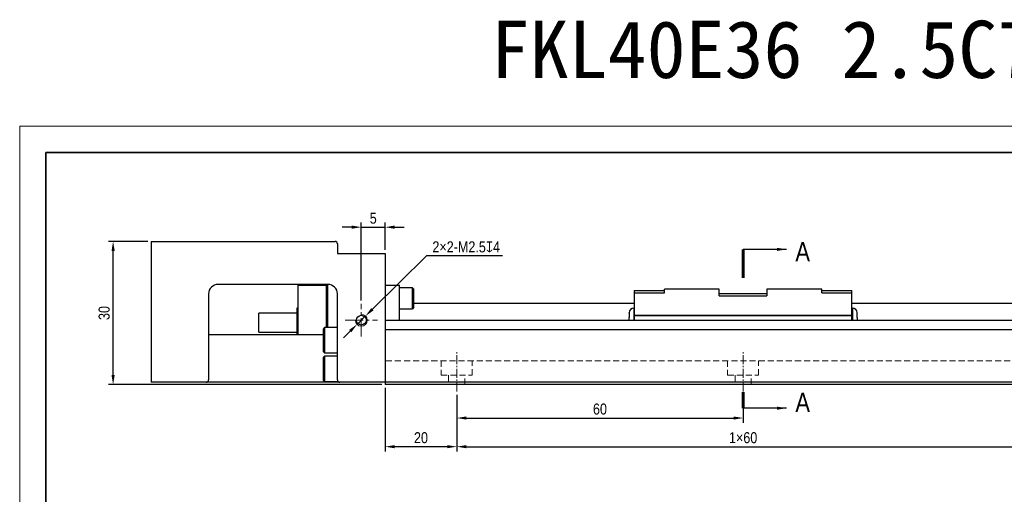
# Model space of a CAD drawing. Header units: millimetres. Extents: x 100 to 1557, y 30 to 283.
# Tile 7 of 16: x 477 to 683, y 184 to 283. Entities that reach past the tile are written whole.
import ezdxf

# ---------------------------------------------------------------- set-up
doc = ezdxf.new("R2010")
doc.units = ezdxf.units.MM
doc.linetypes.add('CENTER2', pattern=[28.575, 19.05, -3.175, 3.175, -3.175])
doc.linetypes.add('DASHED', pattern=[19.05, 12.7, -6.35])
doc.layers.get('Defpoints').update_dxf_attribs({"lineweight": 13})
for name, color, linetype, lineweight in [('小粗', 7, 'Continuous', 25), ('标注', 3, 'Continuous', 13), ('点划线', 1, 'CENTER2', 13), ('粗线', 7, 'Continuous', 35), ('细线', 7, 'Continuous', 13), ('虚线', 253, 'DASHED', 13)]:
    doc.layers.add(name, color=color, linetype=linetype, lineweight=lineweight)
doc.styles.add('3.5', font='ARIALN.TTF', dxfattribs={"height": 2.3})
doc.styles.add('7', font='ARIALN.TTF', dxfattribs={"height": 7})
doc.dimstyles.new('A4—对齐', dxfattribs={"dimtxt": 2.3, "dimasz": 2, "dimexe": 1, "dimexo": 0.7, "dimgap": 0.7, "dimtad": 1, "dimdec": 1, "dimzin": 9, "dimdsep": 46, "dimtxsty": '3.5', "dimcen": 2.5, "dimadec": 0, "dimazin": 0, "dimtm": 1e-09, "dimtfac": 1, "dimtdec": 1, "dimtmove": 0, "dimatfit": 3, "dimfxl": 0, "dimtolj": 1, "dimarcsym": 0})
doc.dimstyles.new('A4—水平', dxfattribs={"dimtxt": 2.3, "dimasz": 2, "dimexe": 1, "dimexo": 0.7, "dimgap": 0.7, "dimtad": 1, "dimtih": 1, "dimtoh": 1, "dimdec": 1, "dimzin": 12, "dimdsep": 46, "dimtxsty": '3.5', "dimcen": 2.5, "dimadec": 0, "dimazin": 0, "dimtm": 1e-09, "dimtfac": 1, "dimtdec": 1, "dimtmove": 0, "dimatfit": 3, "dimfxl": 0, "dimtolj": 1, "dimarcsym": 0})

# ---------------------------------------------------------------- blocks, each defined once
blk = doc.blocks.new('A4图框')
at = {"layer": '粗线'}
blk.add_lwpolyline([(5, 205), (292, 205), (292, 5), (5, 5)], close=True, dxfattribs=at)
at = {"layer": '细线'}
blk.add_lwpolyline([(0, 210), (297, 210), (297, 0), (0, 0)], close=True, dxfattribs=at)
blk = doc.blocks.new('*D98')
at = {"layer": 'Defpoints', "color": 0, "transparency": 16777216}
for p in [(496.41, 236.99), (504.41, 236.99), (553.41, 206.99)]:
    blk.add_point(p, dxfattribs=at)
at = {"layer": '标注', "color": 0, "lineweight": -2, "transparency": 16777216}
for p, q in [((503.71, 236.99), (495.41, 236.99)), ((496.41, 208.99), (496.41, 234.99)), ((552.71, 206.99), (495.41, 206.99))]:
    blk.add_line(p, q, dxfattribs=at)
at = {"layer": '标注', "color": 0, "transparency": 16777216}
for points in [[(496.08, 234.99), (496.75, 234.99), (496.41, 236.99)], [(496.08, 208.99), (496.75, 208.99), (496.41, 206.99)]]:
    blk.add_solid(points, dxfattribs=at)
at = {"layer": '标注', "color": 0, "transparency": 16777216, "insert": (494.54, 221.99), "char_height": 2.3, "attachment_point": 5, "rotation": 90, "style": '3.5'}
blk.add_mtext('\\A1;30', dxfattribs=at)
blk = doc.blocks.new('*D99')
at = {"layer": 'Defpoints', "color": 0, "transparency": 16777216}
for p in [(553.41, 239.97), (553.41, 234.49), (548.41, 223.9)]:
    blk.add_point(p, dxfattribs=at)
at = {"layer": '标注', "color": 0, "lineweight": -2, "transparency": 16777216}
for p, q in [((546.41, 239.97), (544.41, 239.97)), ((548.41, 224.6), (548.41, 240.97)), ((548.41, 239.97), (553.41, 239.97)), ((553.41, 235.19), (553.41, 240.97)), ((555.41, 239.97), (557.41, 239.97))]:
    blk.add_line(p, q, dxfattribs=at)
at = {"layer": '标注', "color": 0, "transparency": 16777216}
for points in [[(546.41, 240.31), (546.41, 239.64), (548.41, 239.97)], [(555.41, 240.31), (555.41, 239.64), (553.41, 239.97)]]:
    blk.add_solid(points, dxfattribs=at)
at = {"layer": '标注', "color": 0, "transparency": 16777216, "insert": (550.91, 241.84), "char_height": 2.3, "attachment_point": 5, "style": '3.5'}
blk.add_mtext('\\A1;5', dxfattribs=at)
blk = doc.blocks.new('*D100')
at = {"layer": 'Defpoints', "color": 0, "transparency": 16777216}
for p in [(553.41, 206.99), (568.41, 205.55), (553.41, 193.99)]:
    blk.add_point(p, dxfattribs=at)
at = {"layer": '标注', "color": 0, "lineweight": -2, "transparency": 16777216}
for p, q in [((553.41, 206.29), (553.41, 192.99)), ((568.41, 204.85), (568.41, 192.99)), ((566.41, 193.99), (555.41, 193.99))]:
    blk.add_line(p, q, dxfattribs=at)
at = {"layer": '标注', "color": 0, "transparency": 16777216}
for points in [[(555.41, 194.32), (555.41, 193.66), (553.41, 193.99)], [(566.41, 194.32), (566.41, 193.66), (568.41, 193.99)]]:
    blk.add_solid(points, dxfattribs=at)
at = {"layer": '标注', "color": 0, "transparency": 16777216, "insert": (560.91, 195.86), "char_height": 2.3, "width": 7.0316, "attachment_point": 5, "style": '3.5'}
blk.add_mtext('\\A1;20', dxfattribs=at)
blk = doc.blocks.new('*D101')
at = {"layer": 'Defpoints', "color": 0, "transparency": 16777216}
for p in [(568.41, 205.55), (628.41, 205.55), (628.41, 199.99)]:
    blk.add_point(p, dxfattribs=at)
at = {"layer": '标注', "color": 0, "lineweight": -2, "transparency": 16777216}
for p, q in [((568.41, 204.85), (568.41, 198.99)), ((628.41, 204.85), (628.41, 198.99)), ((570.41, 199.99), (626.41, 199.99))]:
    blk.add_line(p, q, dxfattribs=at)
at = {"layer": '标注', "color": 0, "transparency": 16777216}
for points in [[(570.41, 200.32), (570.41, 199.66), (568.41, 199.99)], [(626.41, 200.32), (626.41, 199.66), (628.41, 199.99)]]:
    blk.add_solid(points, dxfattribs=at)
at = {"layer": '标注', "color": 0, "transparency": 16777216, "insert": (598.41, 201.86), "char_height": 2.3, "attachment_point": 5, "style": '3.5'}
blk.add_mtext('\\A1;60', dxfattribs=at)
blk = doc.blocks.new('*D102')
at = {"layer": 'Defpoints', "color": 0, "transparency": 16777216}
for p in [(568.41, 205.55), (688.41, 205.55), (688.41, 193.99)]:
    blk.add_point(p, dxfattribs=at)
at = {"layer": '标注', "color": 0, "lineweight": -2, "transparency": 16777216}
for p, q in [((568.41, 204.85), (568.41, 192.99)), ((688.41, 204.85), (688.41, 192.99)), ((570.41, 193.99), (686.41, 193.99))]:
    blk.add_line(p, q, dxfattribs=at)
at = {"layer": '标注', "color": 0, "transparency": 16777216}
for points in [[(570.41, 194.32), (570.41, 193.66), (568.41, 193.99)], [(686.41, 194.32), (686.41, 193.66), (688.41, 193.99)]]:
    blk.add_solid(points, dxfattribs=at)
at = {"layer": '标注', "color": 0, "transparency": 16777216, "insert": (628.41, 195.86), "char_height": 2.3, "width": 26.6642, "attachment_point": 5, "style": '3.5'}
blk.add_mtext('\\A1;1×60', dxfattribs=at)
blk = doc.blocks.new('*D110')
at = {"layer": 'Defpoints', "color": 0, "transparency": 16777216}
for p in [(549.3, 221.37), (547.52, 219.61)]:
    blk.add_point(p, dxfattribs=at)
at = {"layer": '标注', "color": 0, "lineweight": -2, "transparency": 16777216}
for p, q in [((562.09, 233.96), (550.73, 222.77)), ((577.99, 233.96), (562.09, 233.96)), ((547.52, 219.61), (549.3, 221.37)), ((546.1, 218.21), (544.67, 216.81))]:
    blk.add_line(p, q, dxfattribs=at)
at = {"layer": '标注', "color": 0, "transparency": 16777216}
for points in [[(550.49, 223.01), (550.96, 222.53), (549.3, 221.37)], [(545.86, 218.45), (546.33, 217.97), (547.52, 219.61)]]:
    blk.add_solid(points, dxfattribs=at)
at = {"layer": '标注', "color": 0, "transparency": 16777216, "insert": (570.39, 235.83), "char_height": 2.3, "attachment_point": 5, "style": '3.5'}
blk.add_mtext('\\A1;2×2-M2.5{\\Fgdt|c134;x}4', dxfattribs=at)

msp = doc.modelspace()

# ---------------------------------------------------------------- linework, layer by layer
at = {"layer": '小粗'}
for p, q in [((504.41, 236.99), (504.41, 207.49)), ((504.41, 236.99), (542.91, 236.99)), ((543.41, 236.49), (543.41, 234.49)), ((543.41, 234.49), (553.41, 234.49)), ((553.41, 234.49), (553.41, 206.99)), ((541.41, 227.99), (518.41, 227.99)), ((535.11, 227.85), (535.11, 217.49)), ((535.11, 227.85), (541.11, 227.85)), ((541.11, 218.94), (541.11, 227.85)), ((541.41, 218.94), (541.41, 227.99)), ((553.41, 227.79), (556.41, 227.79)), ((556.41, 220.49), (556.41, 227.79)), ((559.11, 227.29), (556.41, 227.29)), ((559.11, 227.29), (559.41, 226.99)), ((559.11, 222.89), (559.11, 227.29)), ((559.41, 223.19), (559.41, 226.99)), ((623.41, 226.99), (611.91, 226.99)), ((611.91, 226.19), (611.91, 226.99)), ((623.41, 225.59), (623.41, 226.99)), ((633.41, 226.99), (633.41, 225.59)), ((644.91, 226.99), (633.41, 226.99)), ((644.91, 226.19), (644.91, 226.99)), ((516.41, 225.99), (516.41, 207.99)), ((543.41, 211.17), (543.41, 225.99)), ((605.61, 226.69), (611.91, 226.69)), ((605.61, 226.69), (605.61, 220.49)), ((605.61, 226.19), (611.91, 226.19)), ((623.41, 226.09), (633.41, 226.09)), ((623.41, 225.59), (633.41, 225.59)), ((644.91, 226.69), (651.21, 226.69)), ((644.91, 226.19), (651.21, 226.19)), ((651.21, 220.49), (651.21, 226.69)), ((535.11, 222.99), (534.91, 222.99)), ((534.91, 222.99), (534.91, 217.49)), ((541.41, 222.99), (541.11, 222.99)), ((556.41, 222.89), (559.11, 222.89)), ((559.41, 223.19), (559.11, 222.89)), ((605.61, 223.99), (559.42, 223.99)), ((605.51, 222.99), (605.51, 220.49)), ((605.61, 222.99), (605.51, 222.99)), ((703.41, 223.99), (651.21, 223.99)), ((651.31, 222.99), (651.21, 222.99)), ((651.31, 222.99), (651.31, 220.49)), ((534.91, 221.99), (526.91, 221.99)), ((526.91, 217.99), (526.91, 221.99)), ((604.52, 222.04), (604.51, 222.04)), ((604.51, 221.96), (604.51, 221.04)), ((604.52, 221.04), (604.51, 221.04)), ((651.21, 221.47), (605.61, 221.47)), ((651.21, 221.37), (605.61, 221.37)), ((652.31, 222.04), (652.31, 222.04)), ((652.31, 221.04), (652.31, 221.96)), ((652.31, 221.04), (652.31, 221.04)), ((540.71, 218.94), (540.41, 218.64)), ((543.41, 218.94), (540.71, 218.94)), ((540.71, 218.94), (540.71, 213.64)), ((553.41, 220.49), (703.41, 220.49)), ((604.51, 220.54), (604.52, 220.54)), ((604.51, 220.54), (604.51, 220.49)), ((652.31, 220.49), (652.31, 220.54)), ((652.31, 220.54), (652.31, 220.54)), ((516.41, 217.49), (540.41, 217.49)), ((526.91, 217.99), (534.91, 217.99)), ((540.41, 218.64), (540.41, 213.94)), ((703.41, 218.49), (553.41, 218.49)), ((540.41, 213.94), (540.71, 213.64)), ((540.71, 212.94), (540.41, 212.64)), ((540.41, 212.64), (540.41, 207.94)), ((540.71, 213.64), (543.41, 213.64)), ((543.41, 212.94), (540.71, 212.94)), ((540.71, 212.94), (540.71, 207.64)), ((543.41, 207.99), (543.41, 209.41)), ((713.41, 207.49), (504.41, 207.49)), ((540.41, 207.94), (540.71, 207.64)), ((540.71, 207.64), (543.55, 207.64)), ((703.41, 206.99), (553.41, 206.99))]:
    msp.add_line(p, q, dxfattribs=at)
msp.add_circle((548.41, 220.49), 1.02, dxfattribs=at)
for centre, radius, start, end in [((542.91, 236.49), 0.5, 0, 90), ((518.41, 225.99), 2, 90, 180), ((541.41, 225.99), 2, 0, 90), ((605.51, 221.99), 1, 90, 177.1354), ((651.31, 221.99), 1, 2.8585, 90), ((515.91, 207.99), 0.5, 270, 0), ((543.91, 207.99), 0.5, 180, 270)]:
    msp.add_arc(centre, radius, start, end, dxfattribs=at)
for points in [[(604.51, 221.96), (604.51, 221.97), (604.51, 221.99), (604.51, 222.01), (604.52, 222.03), (604.52, 222.04)], [(652.31, 221.96), (652.31, 221.97), (652.31, 221.99), (652.31, 222.01), (652.31, 222.03), (652.31, 222.04)]]:
    msp.add_open_spline(points, degree=3, dxfattribs=at)
for points, knots in [([(604.52, 220.54), (604.52, 220.62), (604.51, 220.71), (604.51, 220.87), (604.52, 220.96), (604.52, 221.04)], [0, 0, 0, 0, 0.5, 0.5, 1, 1, 1, 1]), ([(652.31, 221.04), (652.31, 220.96), (652.31, 220.87), (652.31, 220.71), (652.31, 220.62), (652.31, 220.54)], [0, 0, 0, 0, 0.5, 0.5, 1, 1, 1, 1]), ([(543.41, 209.41), (543.41, 209.48), (543.42, 209.55), (543.42, 209.7), (543.43, 209.84), (543.43, 209.99), (543.44, 210.14), (543.44, 210.21), (543.44, 210.37), (543.44, 210.44), (543.43, 210.59), (543.43, 210.74), (543.42, 210.88), (543.42, 211.03), (543.41, 211.1), (543.41, 211.17)], [0, 0, 0, 0, 0.125, 0.125, 0.25, 0.375, 0.375, 0.5, 0.5, 0.625, 0.625, 0.75, 0.875, 0.875, 1, 1, 1, 1])]:
    msp.add_open_spline(points, degree=3, knots=knots, dxfattribs=at)
at = {"layer": '标注', "const_width": 0.6}
for points in [[(628.41, 229.32), (628.41, 235.32)], [(628.41, 202.05), (628.41, 205.45)]]:
    msp.add_lwpolyline(points, dxfattribs=at)
at = {"layer": '标注'}
msp.add_arc((548.41, 220.49), 1.25, 180, 90, dxfattribs=at)
at = {"layer": '点划线', "ltscale": 0.2}
for p, q in [((548.41, 217.08), (548.41, 223.9)), ((545.01, 220.49), (551.82, 220.49))]:
    msp.add_line(p, q, dxfattribs=at)
at = {"layer": '点划线', "ltscale": 0.1}
for p, q in [((568.41, 205.55), (568.41, 213.94)), ((628.41, 205.55), (628.41, 213.94))]:
    msp.add_line(p, q, dxfattribs=at)
at = {"layer": '虚线', "ltscale": 0.1}
for p, q in [((703.41, 211.99), (553.41, 211.99)), ((565.16, 211.99), (565.16, 208.99)), ((571.66, 208.99), (571.66, 211.99)), ((625.16, 211.99), (625.16, 208.99)), ((631.66, 208.99), (631.66, 211.99)), ((565.16, 208.99), (571.66, 208.99)), ((566.71, 208.99), (566.71, 206.99)), ((570.11, 206.99), (570.11, 208.99)), ((625.16, 208.99), (631.66, 208.99)), ((626.71, 208.99), (626.71, 206.99)), ((630.11, 206.99), (630.11, 208.99))]:
    msp.add_line(p, q, dxfattribs=at)

# ---------------------------------------------------------------- block references
at = {"layer": '标注', "xscale": 1.10045781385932, "yscale": 1.10045781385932, "zscale": 1.10045781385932}
msp.add_blockref('A4图框', (476.84, 30), dxfattribs=at)

# ---------------------------------------------------------------- texts
at = {"layer": '标注', "attachment_point": 1}
for s, width, gutter_width, heights, insert, char_height, style in [('{\\fSimSun|b0|i0|c134|p2;FKL40E36 2.5C7}', 142.7989, 0, [20.2], (575.54, 283.22), 12, '3.5'), ('A', 8.7359, 35, [0], (639.36, 236.84), 4, '7'), ('A', 8.7359, 35, [0], (639.36, 205.27), 4, '7')]:
    msp.add_mtext_dynamic_manual_height_columns(s, width=width, gutter_width=gutter_width, heights=heights, dxfattribs=dict(at, insert=insert, char_height=char_height, style=style))

# ---------------------------------------------------------------- dimensions: what is measured, and where the dimension line sits
at = {"layer": '标注'}
for base, p1, p2, picture, middle in [((553.41, 239.97), (548.41, 223.9), (553.41, 234.49), '*D99', (550.91, 241.84)), ((628.41, 199.99), (568.41, 205.55), (628.41, 205.55), '*D101', (598.41, 201.86))]:
    dim = msp.add_linear_dim(base=base, p1=p1, p2=p2, dimstyle='A4—对齐', dxfattribs=at)
    dim.commit()
    dim.dimension.update_dxf_attribs({"geometry": picture, "text_midpoint": middle})
dim = msp.add_diameter_dim_2p(p1=(547.52, 219.61), p2=(549.3, 221.37), text='2×2-M2.5{\\Fgdt|c134;x}4', dimstyle='A4—水平', dxfattribs=at)
dim.commit()
dim.dimension.update_dxf_attribs({"geometry": '*D110', "text_midpoint": (570.39, 233.96), "dimtype": 163})
dim = msp.add_linear_dim(base=(496.41, 236.99), p1=(553.41, 206.99), p2=(504.41, 236.99), angle=90, dimstyle='A4—对齐', dxfattribs=at)
dim.commit()
dim.dimension.update_dxf_attribs({"geometry": '*D98', "text_midpoint": (494.54, 221.99)})
for base, p2, text, picture, middle in [((553.41, 193.99), (553.41, 206.99), '20', '*D100', (560.91, 195.86)), ((688.41, 193.99), (688.41, 205.55), '1×60', '*D102', (628.41, 195.86))]:
    dim = msp.add_linear_dim(base=base, p1=(568.41, 205.55), p2=p2, text=text, dimstyle='A4—对齐', dxfattribs=at)
    dim.commit()
    dim.dimension.update_dxf_attribs({"geometry": picture, "text_midpoint": middle})

# ---------------------------------------------------------------- leaders
for points in [[(637.51, 235.32), (628.41, 235.32)], [(637.51, 202.05), (628.41, 202.05)]]:
    msp.add_leader(points, dimstyle='A4—对齐', override={"dimgap": 1, "dimtad": 0}, dxfattribs=at)

doc.saveas('drawing.dxf')
